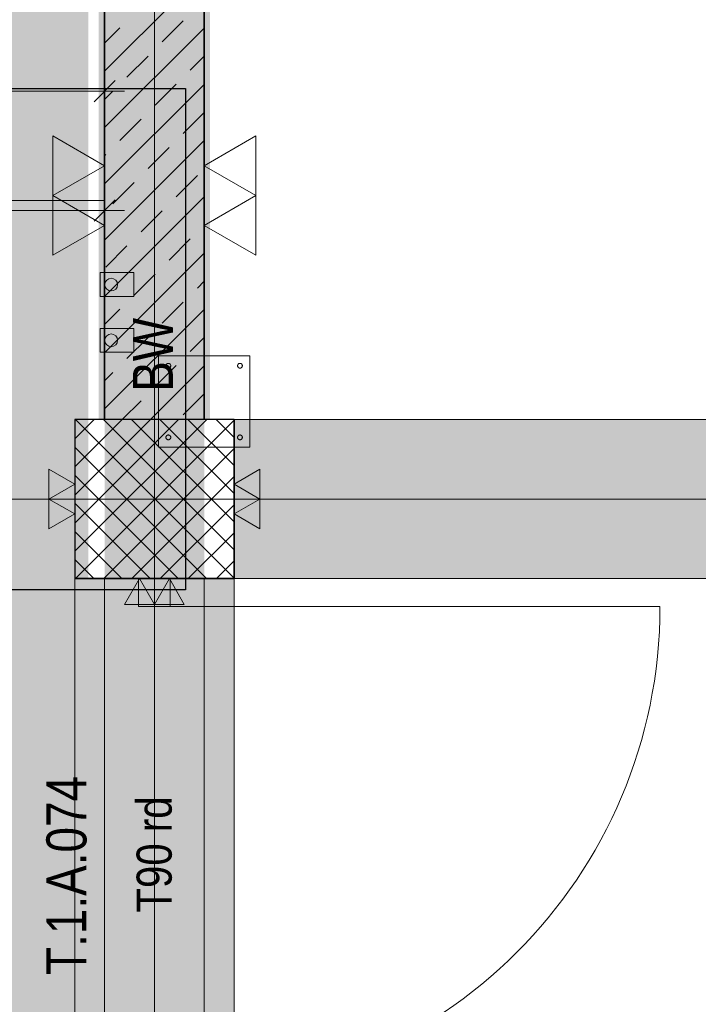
# Model space of a CAD drawing. Extents: x -620 to 300, y 62 to 1107.
# Tile 58 of 256: x -462 to -428, y 802 to 851. Entities that reach past the tile are written whole.
import ezdxf
from ezdxf.lldxf.tags import DXFTag

# ---------------------------------------------------------------- set-up
doc = ezdxf.new("R2010")
doc.units = 0
doc.layers.get('0').update_dxf_attribs({"lineweight": 35})
for name, color, linetype, lineweight, true_color in [('30 -33 Aussenwände- 3 Aussenstützen', 7, 'Continuous', 50, 0x0000dd), ('30 -34 Innenwände- 1 tragend', 7, 'Continuous', 13, 0xdd0806), ('30 -34 Innenwände- 4 Türen_Fenster', 9, 'Continuous', 15, 0x808080), ('30 -35 Decken- 1 Konstruktion-Träger- Stahlbeton', 7, 'grob-A06G9FRA8I', 13, 0x33aa00), ('60- 61 allgemeine Ausstattung- 1 Möbel', 7, 'Continuous', 9, 0x00cccc), ('70 -72 Beschriftung- 2 Beschriftung Bauteile', 7, 'Continuous', 9, 0x9999ff), ('70 -76 Bemaßung- 2 Allgemein', 9, 'Continuous', 5, 0x808080), ('E_Leerrohr 32', 7, 'Continuous', 9, 0x00b300), ('E_Leerrohr Umrandung', 7, 'Continuous', 13, 0xffffff), ('E_Leerrohr_Detailnummer', 1, 'Continuous', 25, 0xff0000), ('E_Leerrohrdose 32', 7, 'Continuous', 9, 0x99ff99), ('iwb_Layout BA_Markierung', 7, 'Continuous', 9, 0xbadcdc), ('iwb_Schraffur_BW', 7, 'Continuous', 13, 0x7400e8), ('iwb_Sichtbeton', 2, 'Continuous', 50, 0xffff00), ('iwb_Sichtbeton-Shading', 2, 'Continuous', 50, 0xffff00)]:
    doc.layers.add(name, color=color, linetype=linetype, lineweight=lineweight, true_color=true_color)
for name, color, linetype, lineweight in [('70 -71 Achsen- 1 Gebäudeachsen', 7, 'STRICHPUNKT2-A06G9FR98I', 18), ('70 -75 Raumstempel- 3 Wandstempel', 7, 'Continuous', 50), ('Keine', 7, 'Continuous', 9), ('Keine-1', 7, 'Continuous', 15)]:
    doc.layers.add(name, color=color, linetype=linetype, lineweight=lineweight)
doc.layers.add('iwb_Schraffur_Unterzug', color=7, linetype='Continuous', lineweight=5, true_color=0xffffcc, plot=False)
doc.styles.get("Standard").update_dxf_attribs({"font": 'ARIALN.TTF'})
tags = doc.linetypes.add('grob-A06G9FRA8I', pattern=[14, 3, -8, 3]).pattern_tags.tags
tags[8:9] = [DXFTag(74, 4), DXFTag(75, 0), DXFTag(340, '0'), DXFTag(46, 0.0), DXFTag(50, 0.0), DXFTag(44, 0.0), DXFTag(45, 0.0)]
tags[6:7] = [DXFTag(74, 4), DXFTag(75, 0), DXFTag(340, '0'), DXFTag(46, 0.0), DXFTag(50, 0.0), DXFTag(44, 0.0), DXFTag(45, 0.0)]
tags[4:5] = [DXFTag(74, 4), DXFTag(75, 0), DXFTag(340, '0'), DXFTag(46, 0.0), DXFTag(50, 0.0), DXFTag(44, 0.0), DXFTag(45, 0.0)]
tags = doc.linetypes.add('STRICHPUNKT2-A06G9FR98I', pattern=[12.7, 6.35, -3.175, 0, -3.175]).pattern_tags.tags
tags[10:11] = [DXFTag(74, 4), DXFTag(75, 0), DXFTag(340, '0'), DXFTag(46, 0.0), DXFTag(50, 0.0), DXFTag(44, 0.0), DXFTag(45, 0.0)]
tags[8:9] = [DXFTag(74, 4), DXFTag(75, 0), DXFTag(340, '0'), DXFTag(46, 0.0), DXFTag(50, 0.0), DXFTag(44, 0.0), DXFTag(45, 0.0)]
tags[6:7] = [DXFTag(74, 4), DXFTag(75, 0), DXFTag(340, '0'), DXFTag(46, 0.0), DXFTag(50, 0.0), DXFTag(44, 0.0), DXFTag(45, 0.0)]
tags[4:5] = [DXFTag(74, 4), DXFTag(75, 0), DXFTag(340, '0'), DXFTag(46, 0.0), DXFTag(50, 0.0), DXFTag(44, 0.0), DXFTag(45, 0.0)]

# ---------------------------------------------------------------- blocks, each defined once
blk = doc.blocks.new('Shading-A06G9FN58I', base_point=(42.225, 216.053))
at = {"layer": 'iwb_Sichtbeton-Shading', "color": 51, "true_color": 0xffff7f}
for points in [[(-453.375, 988.053), (-452.775, 988.053), (-453.375, 831.053), (-452.775, 831.053)], [(-458.375, 855.053), (-457.775, 855.053), (-458.375, 831.053), (-457.775, 831.053)]]:
    blk.add_solid(points, dxfattribs=at)
blk = doc.blocks.new('Polygon-A06G9FR18I')
at = {"color": 0, "linetype": 'ByBlock', "lineweight": -2, "ltscale": 0.13}
blk.add_solid([(-459.025, 82.714), (-538.753, 82.502), (-458.857, 1079.919), (-538.753, 1079.919)], dxfattribs=at)
blk = doc.blocks.new('Referenz-A06G9FRB8I')
at = {"layer": '30 -33 Aussenwände- 3 Aussenstützen', "color": 0, "lineweight": 9}
for p, q in [((-459.575, 830.081), (-458.603, 831.053)), ((-459.575, 828.667), (-457.189, 831.053)), ((-459.575, 827.253), (-455.775, 831.053)), ((-459.575, 825.838), (-454.361, 831.053)), ((-459.575, 824.424), (-452.947, 831.053)), ((-459.547, 831.053), (-451.575, 823.081)), ((-459.532, 823.053), (-451.575, 831.01)), ((-458.133, 831.053), (-451.575, 824.496)), ((-456.719, 831.053), (-451.575, 825.91)), ((-455.305, 831.053), (-451.575, 827.324)), ((-453.89, 831.053), (-451.575, 828.738)), ((-452.476, 831.053), (-451.575, 830.152)), ((-459.575, 829.667), (-452.961, 823.053)), ((-458.118, 823.053), (-451.575, 829.596)), ((-459.575, 828.253), (-454.376, 823.053)), ((-456.704, 823.053), (-451.575, 828.182)), ((-455.575, 828.053), (-455.575, 826.053)), ((-456.575, 827.053), (-454.575, 827.053)), ((-459.575, 826.839), (-455.79, 823.053)), ((-455.29, 823.053), (-451.575, 826.767)), ((-459.575, 825.425), (-457.204, 823.053)), ((-453.875, 823.053), (-451.575, 825.353)), ((-459.575, 824.01), (-458.618, 823.053)), ((-452.461, 823.053), (-451.575, 823.939))]:
    blk.add_line(p, q, dxfattribs=at)
at = {"layer": '30 -33 Aussenwände- 3 Aussenstützen', "color": 0, "linetype": 'Continuous', "lineweight": -2, "ltscale": 0.25}
for p, q in [((-451.575, 831.053), (-459.575, 831.053)), ((-459.575, 831.053), (-459.575, 823.053)), ((-451.575, 823.053), (-451.575, 831.053)), ((-459.575, 823.053), (-451.575, 823.053))]:
    blk.add_line(p, q, dxfattribs=at)
at = {"layer": '30 -34 Innenwände- 1 tragend', "color": 0, "lineweight": 35}
for p, q in [((-453.075, 831.053), (-453.075, 988.053)), ((-458.075, 831.053), (-458.075, 893.553))]:
    blk.add_line(p, q, dxfattribs=at)
at = {"layer": '30 -34 Innenwände- 1 tragend', "color": 0, "linetype": 'Continuous', "ltscale": 0.13}
for p, q in [((-453.075, 831.053), (-453.075, 988.053)), ((-458.075, 831.053), (-458.075, 855.053)), ((-453.075, 831.053), (-458.075, 831.053)), ((-458.075, 823.053), (-453.075, 823.053)), ((-458.075, 823.053), (-453.075, 823.053)), ((-458.075, 823.053), (-453.075, 823.053))]:
    blk.add_line(p, q, dxfattribs=at)
at = {"layer": '30 -34 Innenwände- 1 tragend', "color": 0, "lineweight": 9}
for p, q in [((-458.075, 848.552), (-453.075, 853.552)), ((-458.075, 848.552), (-453.075, 853.552)), ((-458.075, 849.966), (-457.307, 850.734)), ((-458.075, 849.966), (-457.307, 850.734)), ((-458.075, 845.723), (-453.075, 850.723)), ((-458.075, 845.723), (-453.075, 850.723)), ((-455.186, 850.027), (-454.125, 851.087)), ((-455.186, 850.027), (-454.125, 851.087)), ((-456.954, 848.259), (-455.893, 849.32)), ((-456.954, 848.259), (-455.893, 849.32)), ((-453.772, 848.612), (-453.075, 849.309)), ((-453.772, 848.612), (-453.075, 849.309)), ((-458.075, 842.895), (-453.075, 847.895)), ((-458.075, 842.895), (-453.075, 847.895)), ((-455.54, 846.845), (-454.479, 847.905)), ((-455.54, 846.845), (-454.479, 847.905)), ((-458.075, 847.137), (-457.661, 847.552)), ((-458.075, 847.137), (-457.661, 847.552)), ((-454.125, 845.43), (-453.075, 846.48)), ((-454.125, 845.43), (-453.075, 846.48)), ((-457.307, 845.077), (-456.247, 846.138)), ((-457.307, 845.077), (-456.247, 846.138)), ((-458.075, 840.066), (-453.075, 845.066)), ((-458.075, 840.066), (-453.075, 845.066)), ((-458.075, 844.309), (-458.015, 844.37)), ((-458.075, 844.309), (-458.015, 844.37)), ((-455.893, 843.663), (-454.833, 844.723)), ((-455.893, 843.663), (-454.833, 844.723)), ((-454.479, 842.248), (-453.418, 843.309)), ((-454.479, 842.248), (-453.418, 843.309)), ((-457.661, 841.895), (-456.6, 842.956)), ((-457.661, 841.895), (-456.6, 842.956)), ((-458.075, 837.238), (-453.075, 842.238)), ((-458.075, 837.238), (-453.075, 842.238)), ((-456.247, 840.481), (-455.186, 841.541)), ((-456.247, 840.481), (-455.186, 841.541)), ((-454.833, 839.066), (-453.772, 840.127)), ((-454.833, 839.066), (-453.772, 840.127)), ((-458.075, 834.409), (-453.075, 839.409)), ((-458.075, 834.409), (-453.075, 839.409)), ((-458.015, 838.713), (-456.954, 839.774)), ((-458.015, 838.713), (-456.954, 839.774)), ((-456.6, 837.299), (-455.54, 838.359)), ((-456.6, 837.299), (-455.54, 838.359)), ((-453.418, 837.652), (-453.075, 837.995)), ((-453.418, 837.652), (-453.075, 837.995)), ((-455.186, 835.884), (-454.125, 836.945)), ((-455.186, 835.884), (-454.125, 836.945)), ((-458.075, 835.824), (-457.307, 836.592)), ((-458.075, 835.824), (-457.307, 836.592)), ((-458.075, 831.581), (-453.075, 836.581)), ((-458.075, 831.581), (-453.075, 836.581)), ((-456.954, 834.117), (-455.893, 835.177)), ((-456.954, 834.117), (-455.893, 835.177)), ((-453.772, 834.47), (-453.075, 835.167)), ((-453.772, 834.47), (-453.075, 835.167)), ((-458.075, 832.995), (-457.661, 833.41)), ((-458.075, 832.995), (-457.661, 833.41)), ((-455.775, 831.053), (-453.075, 833.753)), ((-455.775, 831.053), (-453.075, 833.753)), ((-455.54, 832.703), (-454.479, 833.763)), ((-455.54, 832.703), (-454.479, 833.763)), ((-457.189, 831.053), (-456.247, 831.995)), ((-457.189, 831.053), (-456.247, 831.995)), ((-454.125, 831.288), (-453.075, 832.338)), ((-454.125, 831.288), (-453.075, 832.338))]:
    blk.add_line(p, q, dxfattribs=at)
at = {"layer": '30 -34 Innenwände- 4 Türen_Fenster', "color": 0, "linetype": 'grob-A06G9FRA8I', "ltscale": 0.15}
for p, q in [((-458.075, 823.053), (-458.075, 771.053)), ((-453.075, 823.053), (-453.075, 771.053)), ((-454.775, 821.653), (-430.175, 821.653))]:
    blk.add_line(p, q, dxfattribs=at)
at = {"layer": '30 -34 Innenwände- 4 Türen_Fenster', "color": 0, "linetype": 'Continuous', "ltscale": 0.15}
for p, q in [((-456.375, 821.653), (-456.375, 823.053)), ((-456.375, 823.053), (-454.775, 823.053)), ((-454.775, 823.053), (-454.775, 821.653)), ((-454.775, 821.653), (-456.375, 821.653))]:
    blk.add_line(p, q, dxfattribs=at)
at = {"layer": '30 -34 Innenwände- 4 Türen_Fenster', "color": 0, "linetype": 'grob-A06G9FRA8I', "ltscale": 0.15}
blk.add_ellipse((-454.775, 821.653), major_axis=(0, -24.6), ratio=1, start_param=0, end_param=1.570796, dxfattribs=at)
at = {"layer": '30 -35 Decken- 1 Konstruktion-Träger- Stahlbeton', "color": 0}
for p, q in [((-129.575, 831.053), (-451.575, 831.053)), ((-459.575, 823.053), (-459.575, 771.053)), ((-129.575, 823.053), (-451.575, 823.053)), ((-451.575, 823.053), (-451.575, 771.053))]:
    blk.add_line(p, q, dxfattribs=at)
at = {"layer": '30 -35 Decken- 1 Konstruktion-Träger- Stahlbeton', "color": 0, "linetype": 'Continuous', "lineweight": 35, "ltscale": 0.35}
for q in [(-451.575, 831.053), (-459.575, 823.053)]:
    blk.add_line((-451.575, 823.053), q, dxfattribs=at)
at = {"layer": '60- 61 allgemeine Ausstattung- 1 Möbel', "color": 0, "linetype": 'Continuous', "ltscale": 0.13}
for p, q in [((-458.075, 842.053), (-458.075, 853.553)), ((-499.075, 842.053), (-458.075, 842.053))]:
    blk.add_line(p, q, dxfattribs=at)
at = {"layer": '70 -71 Achsen- 1 Gebäudeachsen', "color": 0, "linetype": 'STRICHPUNKT2-A06G9FR98I', "ltscale": 0.18}
for p, q in [((-455.575, 1076.993), (-455.575, 77.553)), ((-538.628, 827.053), (75.968, 827.053))]:
    blk.add_line(p, q, dxfattribs=at)
at = {"layer": '70 -72 Beschriftung- 2 Beschriftung Bauteile', "color": 0}
for p, q in [((-460.674, 845.303), (-458.075, 843.803)), ((-460.674, 842.303), (-460.674, 845.303)), ((-450.477, 845.303), (-453.075, 843.803)), ((-450.477, 842.303), (-450.477, 845.303)), ((-458.075, 843.803), (-460.674, 842.303)), ((-453.075, 843.803), (-450.477, 842.303)), ((-460.674, 842.303), (-458.075, 840.803)), ((-460.674, 839.303), (-460.674, 842.303)), ((-450.477, 842.303), (-453.075, 840.803)), ((-450.477, 839.303), (-450.477, 842.303)), ((-458.075, 840.803), (-460.674, 839.303)), ((-453.075, 840.803), (-450.477, 839.303)), ((-460.874, 828.553), (-459.575, 827.803)), ((-460.874, 827.053), (-460.874, 828.553)), ((-451.575, 827.803), (-450.276, 828.553)), ((-450.276, 828.553), (-450.276, 827.053)), ((-459.575, 827.803), (-460.874, 827.053)), ((-450.276, 827.053), (-451.575, 827.803)), ((-460.874, 827.053), (-459.575, 826.303)), ((-460.874, 825.553), (-460.874, 827.053)), ((-451.575, 826.303), (-450.276, 827.053)), ((-450.276, 827.053), (-450.276, 825.553)), ((-459.575, 826.303), (-460.874, 825.553)), ((-450.276, 825.553), (-451.575, 826.303)), ((-457.075, 821.754), (-456.325, 823.053)), ((-456.325, 823.053), (-455.575, 821.754)), ((-455.575, 821.754), (-454.825, 823.053)), ((-454.825, 823.053), (-454.075, 821.754)), ((-455.575, 821.754), (-457.075, 821.754)), ((-454.075, 821.754), (-455.575, 821.754))]:
    blk.add_line(p, q, dxfattribs=at)
at = {"layer": '70 -72 Beschriftung- 2 Beschriftung Bauteile', "color": 0, "lineweight": 0}
for points in [[(-460.874, 827.053), (-460.874, 828.553), (-459.575, 827.803)], [(-450.276, 827.053), (-451.575, 827.803), (-450.276, 828.553)], [(-460.874, 825.553), (-460.874, 827.053), (-459.575, 826.303)], [(-450.276, 825.553), (-451.575, 826.303), (-450.276, 827.053)], [(-456.325, 821.754), (-457.075, 821.754), (-456.325, 823.053)], [(-456.325, 821.754), (-456.325, 823.053), (-455.575, 821.754)], [(-454.825, 821.754), (-455.575, 821.754), (-454.825, 823.053)], [(-454.825, 821.754), (-454.825, 823.053), (-454.075, 821.754)]]:
    blk.add_solid(points, dxfattribs=at)
at = {"layer": '70 -76 Bemaßung- 2 Allgemein', "color": 0, "linetype": 'Continuous', "ltscale": 0.13}
for p, q in [((-458.075, 850.053), (-458.075, 846.553)), ((-498.015, 847.553), (-459.136, 847.553)), ((-457.075, 847.553), (-459.136, 847.553)), ((-493.015, 841.553), (-459.136, 841.553)), ((-457.075, 841.553), (-459.136, 841.553)), ((-458.075, 841.553), (-458.075, 840.553))]:
    blk.add_line(p, q, dxfattribs=at)
at = {"layer": '70 -76 Bemaßung- 2 Allgemein', "color": 0, "linetype": 'Continuous', "lineweight": 20, "ltscale": 0.2}
for p, q in [((-457.545, 848.084), (-458.606, 847.023)), ((-457.545, 842.084), (-458.606, 841.023))]:
    blk.add_line(p, q, dxfattribs=at)
at = {"layer": 'Keine-1', "color": 0, "linetype": 'grob-A06G9FRA8I', "lineweight": 9, "ltscale": 0.13}
for p, q in [((-455.375, 829.653), (-455.375, 834.253)), ((-455.375, 834.253), (-450.775, 834.253)), ((-450.775, 834.253), (-450.775, 829.653)), ((-454.995, 833.765), (-454.993, 833.777)), ((-454.995, 833.753), (-454.995, 833.765)), ((-454.995, 833.741), (-454.995, 833.753)), ((-454.993, 833.73), (-454.995, 833.741)), ((-454.993, 833.777), (-454.99, 833.788)), ((-454.99, 833.718), (-454.993, 833.73)), ((-454.99, 833.788), (-454.986, 833.799)), ((-454.986, 833.707), (-454.99, 833.718)), ((-454.986, 833.799), (-454.981, 833.81)), ((-454.981, 833.697), (-454.986, 833.707)), ((-454.981, 833.81), (-454.975, 833.82)), ((-454.975, 833.686), (-454.981, 833.697)), ((-454.975, 833.82), (-454.968, 833.829)), ((-454.968, 833.677), (-454.975, 833.686)), ((-454.968, 833.829), (-454.96, 833.838)), ((-454.96, 833.668), (-454.968, 833.677)), ((-454.96, 833.838), (-454.952, 833.846)), ((-454.952, 833.66), (-454.96, 833.668)), ((-454.952, 833.846), (-454.942, 833.853)), ((-454.942, 833.653), (-454.952, 833.66)), ((-454.942, 833.853), (-454.932, 833.859)), ((-454.932, 833.647), (-454.942, 833.653)), ((-454.932, 833.859), (-454.921, 833.864)), ((-454.921, 833.642), (-454.932, 833.647)), ((-454.921, 833.864), (-454.91, 833.868)), ((-454.91, 833.638), (-454.921, 833.642)), ((-454.91, 833.868), (-454.899, 833.871)), ((-454.899, 833.635), (-454.91, 833.638)), ((-454.899, 833.871), (-454.887, 833.873)), ((-454.887, 833.634), (-454.899, 833.635)), ((-454.887, 833.873), (-454.875, 833.873)), ((-454.875, 833.633), (-454.887, 833.634)), ((-454.875, 833.873), (-454.864, 833.873)), ((-454.864, 833.634), (-454.875, 833.633)), ((-454.864, 833.873), (-454.852, 833.871)), ((-454.852, 833.635), (-454.864, 833.634)), ((-454.852, 833.871), (-454.841, 833.868)), ((-454.841, 833.638), (-454.852, 833.635)), ((-454.841, 833.868), (-454.83, 833.864)), ((-454.83, 833.642), (-454.841, 833.638)), ((-454.83, 833.864), (-454.819, 833.859)), ((-454.819, 833.647), (-454.83, 833.642)), ((-454.819, 833.859), (-454.809, 833.853)), ((-454.809, 833.653), (-454.819, 833.647)), ((-454.809, 833.853), (-454.799, 833.846)), ((-454.799, 833.66), (-454.809, 833.653)), ((-454.799, 833.846), (-454.791, 833.838)), ((-454.791, 833.668), (-454.799, 833.66)), ((-454.791, 833.838), (-454.783, 833.829)), ((-454.783, 833.677), (-454.791, 833.668)), ((-454.783, 833.829), (-454.776, 833.82)), ((-454.776, 833.686), (-454.783, 833.677)), ((-454.776, 833.82), (-454.77, 833.81)), ((-454.77, 833.697), (-454.776, 833.686)), ((-454.77, 833.81), (-454.765, 833.799)), ((-454.765, 833.707), (-454.77, 833.697)), ((-454.765, 833.799), (-454.761, 833.788)), ((-454.761, 833.718), (-454.765, 833.707)), ((-454.761, 833.788), (-454.758, 833.777)), ((-454.758, 833.73), (-454.761, 833.718)), ((-454.758, 833.777), (-454.756, 833.765)), ((-454.756, 833.741), (-454.758, 833.73)), ((-454.756, 833.765), (-454.755, 833.753)), ((-454.755, 833.753), (-454.756, 833.741)), ((-451.395, 833.765), (-451.393, 833.777)), ((-451.395, 833.753), (-451.395, 833.765)), ((-451.395, 833.741), (-451.395, 833.753)), ((-451.393, 833.73), (-451.395, 833.741)), ((-451.393, 833.777), (-451.39, 833.788)), ((-451.39, 833.718), (-451.393, 833.73)), ((-451.39, 833.788), (-451.386, 833.799)), ((-451.386, 833.707), (-451.39, 833.718)), ((-451.386, 833.799), (-451.381, 833.81)), ((-451.381, 833.697), (-451.386, 833.707)), ((-451.381, 833.81), (-451.375, 833.82)), ((-451.375, 833.686), (-451.381, 833.697)), ((-451.375, 833.82), (-451.368, 833.829)), ((-451.368, 833.677), (-451.375, 833.686)), ((-451.368, 833.829), (-451.36, 833.838)), ((-451.36, 833.668), (-451.368, 833.677)), ((-451.36, 833.838), (-451.352, 833.846)), ((-451.352, 833.66), (-451.36, 833.668)), ((-451.352, 833.846), (-451.342, 833.853)), ((-451.342, 833.653), (-451.352, 833.66)), ((-451.342, 833.853), (-451.332, 833.859)), ((-451.332, 833.647), (-451.342, 833.653)), ((-451.332, 833.859), (-451.321, 833.864)), ((-451.321, 833.642), (-451.332, 833.647)), ((-451.321, 833.864), (-451.31, 833.868)), ((-451.31, 833.638), (-451.321, 833.642)), ((-451.31, 833.868), (-451.299, 833.871)), ((-451.299, 833.635), (-451.31, 833.638)), ((-451.299, 833.871), (-451.287, 833.873)), ((-451.287, 833.634), (-451.299, 833.635)), ((-451.287, 833.873), (-451.275, 833.873)), ((-451.275, 833.633), (-451.287, 833.634)), ((-451.275, 833.873), (-451.264, 833.873)), ((-451.264, 833.634), (-451.275, 833.633)), ((-451.264, 833.873), (-451.252, 833.871)), ((-451.252, 833.635), (-451.264, 833.634)), ((-451.252, 833.871), (-451.241, 833.868)), ((-451.241, 833.638), (-451.252, 833.635)), ((-451.241, 833.868), (-451.23, 833.864)), ((-451.23, 833.642), (-451.241, 833.638)), ((-451.23, 833.864), (-451.219, 833.859)), ((-451.219, 833.647), (-451.23, 833.642)), ((-451.219, 833.859), (-451.209, 833.853)), ((-451.209, 833.653), (-451.219, 833.647)), ((-451.209, 833.853), (-451.199, 833.846)), ((-451.199, 833.66), (-451.209, 833.653)), ((-451.199, 833.846), (-451.191, 833.838)), ((-451.191, 833.668), (-451.199, 833.66)), ((-451.191, 833.838), (-451.183, 833.829)), ((-451.183, 833.677), (-451.191, 833.668)), ((-451.183, 833.829), (-451.176, 833.82)), ((-451.176, 833.686), (-451.183, 833.677)), ((-451.176, 833.82), (-451.17, 833.81)), ((-451.17, 833.697), (-451.176, 833.686)), ((-451.17, 833.81), (-451.165, 833.799)), ((-451.165, 833.707), (-451.17, 833.697)), ((-451.165, 833.799), (-451.161, 833.788)), ((-451.161, 833.718), (-451.165, 833.707)), ((-451.161, 833.788), (-451.158, 833.777)), ((-451.158, 833.73), (-451.161, 833.718)), ((-451.158, 833.777), (-451.156, 833.765)), ((-451.156, 833.741), (-451.158, 833.73)), ((-451.156, 833.765), (-451.155, 833.753)), ((-451.155, 833.753), (-451.156, 833.741)), ((-454.995, 830.165), (-454.993, 830.177)), ((-454.995, 830.153), (-454.995, 830.165)), ((-454.995, 830.141), (-454.995, 830.153)), ((-454.993, 830.13), (-454.995, 830.141)), ((-454.993, 830.177), (-454.99, 830.188)), ((-454.99, 830.118), (-454.993, 830.13)), ((-454.99, 830.188), (-454.986, 830.199)), ((-454.986, 830.107), (-454.99, 830.118)), ((-454.986, 830.199), (-454.981, 830.21)), ((-454.981, 830.097), (-454.986, 830.107)), ((-454.981, 830.21), (-454.975, 830.22)), ((-454.975, 830.086), (-454.981, 830.097)), ((-454.975, 830.22), (-454.968, 830.229)), ((-454.968, 830.077), (-454.975, 830.086)), ((-454.968, 830.229), (-454.96, 830.238)), ((-454.96, 830.068), (-454.968, 830.077)), ((-454.96, 830.238), (-454.952, 830.246)), ((-454.952, 830.06), (-454.96, 830.068)), ((-454.952, 830.246), (-454.942, 830.253)), ((-454.942, 830.053), (-454.952, 830.06)), ((-454.942, 830.253), (-454.932, 830.259)), ((-454.932, 830.047), (-454.942, 830.053)), ((-454.932, 830.259), (-454.921, 830.264)), ((-454.921, 830.042), (-454.932, 830.047)), ((-454.921, 830.264), (-454.91, 830.268)), ((-454.91, 830.038), (-454.921, 830.042)), ((-454.91, 830.268), (-454.899, 830.271)), ((-454.899, 830.035), (-454.91, 830.038)), ((-454.899, 830.271), (-454.887, 830.273)), ((-454.887, 830.034), (-454.899, 830.035)), ((-454.887, 830.273), (-454.875, 830.273)), ((-454.875, 830.033), (-454.887, 830.034)), ((-454.875, 830.273), (-454.864, 830.273)), ((-454.864, 830.034), (-454.875, 830.033)), ((-454.864, 830.273), (-454.852, 830.271)), ((-454.852, 830.035), (-454.864, 830.034)), ((-454.852, 830.271), (-454.841, 830.268)), ((-454.841, 830.038), (-454.852, 830.035)), ((-454.841, 830.268), (-454.83, 830.264)), ((-454.83, 830.042), (-454.841, 830.038)), ((-454.83, 830.264), (-454.819, 830.259)), ((-454.819, 830.047), (-454.83, 830.042)), ((-454.819, 830.259), (-454.809, 830.253)), ((-454.809, 830.053), (-454.819, 830.047)), ((-454.809, 830.253), (-454.799, 830.246)), ((-454.799, 830.06), (-454.809, 830.053)), ((-454.799, 830.246), (-454.791, 830.238)), ((-454.791, 830.068), (-454.799, 830.06)), ((-454.791, 830.238), (-454.783, 830.229)), ((-454.783, 830.077), (-454.791, 830.068)), ((-454.783, 830.229), (-454.776, 830.22)), ((-454.776, 830.086), (-454.783, 830.077)), ((-454.776, 830.22), (-454.77, 830.21)), ((-454.77, 830.097), (-454.776, 830.086)), ((-454.77, 830.21), (-454.765, 830.199)), ((-454.765, 830.107), (-454.77, 830.097)), ((-454.765, 830.199), (-454.761, 830.188)), ((-454.761, 830.118), (-454.765, 830.107)), ((-454.761, 830.188), (-454.758, 830.177)), ((-454.758, 830.13), (-454.761, 830.118)), ((-454.758, 830.177), (-454.756, 830.165)), ((-454.756, 830.141), (-454.758, 830.13)), ((-454.756, 830.165), (-454.755, 830.153)), ((-454.755, 830.153), (-454.756, 830.141)), ((-451.395, 830.165), (-451.393, 830.177)), ((-451.395, 830.153), (-451.395, 830.165)), ((-451.395, 830.141), (-451.395, 830.153)), ((-451.393, 830.13), (-451.395, 830.141)), ((-451.393, 830.177), (-451.39, 830.188)), ((-451.39, 830.118), (-451.393, 830.13)), ((-451.39, 830.188), (-451.386, 830.199)), ((-451.386, 830.107), (-451.39, 830.118)), ((-451.386, 830.199), (-451.381, 830.21)), ((-451.381, 830.097), (-451.386, 830.107)), ((-451.381, 830.21), (-451.375, 830.22)), ((-451.375, 830.086), (-451.381, 830.097)), ((-451.375, 830.22), (-451.368, 830.229)), ((-451.368, 830.077), (-451.375, 830.086)), ((-451.368, 830.229), (-451.36, 830.238)), ((-451.36, 830.068), (-451.368, 830.077)), ((-451.36, 830.238), (-451.352, 830.246)), ((-451.352, 830.06), (-451.36, 830.068)), ((-451.352, 830.246), (-451.342, 830.253)), ((-451.342, 830.053), (-451.352, 830.06)), ((-451.342, 830.253), (-451.332, 830.259)), ((-451.332, 830.047), (-451.342, 830.053)), ((-451.332, 830.259), (-451.321, 830.264)), ((-451.321, 830.042), (-451.332, 830.047)), ((-451.321, 830.264), (-451.31, 830.268)), ((-451.31, 830.038), (-451.321, 830.042)), ((-451.31, 830.268), (-451.299, 830.271)), ((-451.299, 830.035), (-451.31, 830.038)), ((-451.299, 830.271), (-451.287, 830.273)), ((-451.287, 830.034), (-451.299, 830.035)), ((-451.287, 830.273), (-451.275, 830.273)), ((-451.275, 830.033), (-451.287, 830.034)), ((-451.275, 830.273), (-451.264, 830.273)), ((-451.264, 830.034), (-451.275, 830.033)), ((-451.264, 830.273), (-451.252, 830.271)), ((-451.252, 830.035), (-451.264, 830.034)), ((-451.252, 830.271), (-451.241, 830.268)), ((-451.241, 830.038), (-451.252, 830.035)), ((-451.241, 830.268), (-451.23, 830.264)), ((-451.23, 830.042), (-451.241, 830.038)), ((-451.23, 830.264), (-451.219, 830.259)), ((-451.219, 830.047), (-451.23, 830.042)), ((-451.219, 830.259), (-451.209, 830.253)), ((-451.209, 830.053), (-451.219, 830.047)), ((-451.209, 830.253), (-451.199, 830.246)), ((-451.199, 830.06), (-451.209, 830.053)), ((-451.199, 830.246), (-451.191, 830.238)), ((-451.191, 830.068), (-451.199, 830.06)), ((-451.191, 830.238), (-451.183, 830.229)), ((-451.183, 830.077), (-451.191, 830.068)), ((-451.183, 830.229), (-451.176, 830.22)), ((-451.176, 830.086), (-451.183, 830.077)), ((-451.176, 830.22), (-451.17, 830.21)), ((-451.17, 830.097), (-451.176, 830.086)), ((-451.17, 830.21), (-451.165, 830.199)), ((-451.165, 830.107), (-451.17, 830.097)), ((-451.165, 830.199), (-451.161, 830.188)), ((-451.161, 830.118), (-451.165, 830.107)), ((-451.161, 830.188), (-451.158, 830.177)), ((-451.158, 830.13), (-451.161, 830.118)), ((-451.158, 830.177), (-451.156, 830.165)), ((-451.156, 830.141), (-451.158, 830.13)), ((-451.156, 830.165), (-451.155, 830.153)), ((-451.155, 830.153), (-451.156, 830.141)), ((-450.775, 829.653), (-455.375, 829.653))]:
    blk.add_line(p, q, dxfattribs=at)
at = {"layer": '70 -75 Raumstempel- 3 Wandstempel', "color": 0, "linetype": 'Continuous', "ltscale": 0.5, "insert": (-456.658, 832.44), "char_height": 2.01377, "attachment_point": 1, "rotation": 90}
blk.add_mtext('{\\fArial Narrow;BW}', dxfattribs=at)
at = {"layer": 'Keine', "color": 0, "linetype": 'Continuous', "ltscale": 0.13, "attachment_point": 1, "rotation": 90}
for s, insert, char_height in [('{\\fArial Narrow;T.1.A.074}', (-461.002, 803.131), 2.01377), ('{\\fArial Narrow;T90 rd}', (-456.469, 806.27), 1.76205)]:
    blk.add_mtext(s, dxfattribs=dict(at, insert=insert, char_height=char_height))
blk = doc.blocks.new('Referenz-A06G9FRD8I')
at = {"layer": 'iwb_Schraffur_BW', "linetype": 'Continuous', "ltscale": 0.13}
blk.add_solid([(-458.075, 823.053), (-458.075, 999.153), (-453.075, 823.053), (-453.075, 999.153)], dxfattribs=at)
at = {"layer": 'iwb_Schraffur_Unterzug', "linetype": 'Continuous', "ltscale": 0.13}
for points in [[(-451.575, 827.053), (-451.575, 831.053), (75.968, 831.053)], [(-451.575, 827.053), (75.968, 831.053), (75.968, 828.123)], [(-451.575, 827.053), (75.968, 828.123), (75.968, 825.983)], [(-451.575, 827.053), (75.968, 825.983), (75.968, 823.053)], [(-451.575, 827.053), (75.968, 823.053), (-451.575, 823.053)], [(-459.575, 220.053), (-459.575, 823.053), (-451.575, 220.053), (-451.575, 823.053)]]:
    blk.add_solid(points, dxfattribs=at)
at = {"layer": 'iwb_Sichtbeton', "linetype": 'Continuous', "ltscale": 0.5}
for points in [[(-453.375, 988.053), (-452.775, 988.053), (-453.375, 831.053), (-452.775, 831.053)], [(-458.375, 855.053), (-457.775, 855.053), (-458.375, 831.053), (-457.775, 831.053)]]:
    blk.add_solid(points, dxfattribs=at)
blk = doc.blocks.new('Polygon-A06G9FUN8I')
at = {"color": 0, "linetype": 'ByBlock', "lineweight": -2, "ltscale": 0.13}
for p, q in [((-458.293, 838.432), (-456.613, 838.432)), ((-458.293, 837.232), (-458.293, 838.432)), ((-456.613, 838.432), (-456.613, 837.232)), ((-456.613, 837.232), (-458.293, 837.232))]:
    blk.add_line(p, q, dxfattribs=at)
blk = doc.blocks.new('Schraffur-A06G9FUP8I')
at = {"linetype": 'ByBlock', "lineweight": -2, "ltscale": 0.13}
blk.add_hatch(color=0, dxfattribs=at).paths.add_polyline_path([(-457.747, 834.71), (-457.824, 834.719), (-457.896, 834.747), (-457.959, 834.79), (-458.011, 834.848), (-458.046, 834.916), (-458.065, 834.991), (-458.065, 835.069), (-458.046, 835.143), (-458.011, 835.212), (-457.959, 835.269), (-457.896, 835.313), (-457.824, 835.341), (-457.747, 835.35), (-457.671, 835.341), (-457.599, 835.313), (-457.535, 835.269), (-457.484, 835.212), (-457.448, 835.143), (-457.43, 835.069), (-457.43, 834.991), (-457.448, 834.916), (-457.484, 834.848), (-457.535, 834.79), (-457.599, 834.747), (-457.671, 834.719)])
blk = doc.blocks.new('Polygon-A06G9FUR8I')
at = {"color": 0, "linetype": 'ByBlock', "lineweight": -2, "ltscale": 0.13}
blk.add_solid([(-458.293, 838.432), (-456.613, 838.432), (-458.293, 837.232), (-456.613, 837.232)], dxfattribs=at)
blk = doc.blocks.new('Kreis-A06G9FUT8I')
at = {"color": 0, "linetype": 'ByBlock', "lineweight": -2, "ltscale": 0.13}
blk.add_circle((-457.747, 835.03), 0.32, dxfattribs=at)
blk = doc.blocks.new('Kreis-A06G9FUV8I')
at = {"color": 0, "linetype": 'ByBlock', "lineweight": -2, "ltscale": 0.13}
blk.add_circle((-457.747, 837.83), 0.32, dxfattribs=at)
blk = doc.blocks.new('Polygon-A06G9FUX8I')
at = {"color": 0, "linetype": 'ByBlock', "lineweight": -2, "ltscale": 0.13}
blk.add_solid([(-458.293, 835.632), (-456.613, 835.632), (-458.293, 834.432), (-456.613, 834.432)], dxfattribs=at)
blk = doc.blocks.new('Polygon-A06G9FV18I')
at = {"color": 0, "linetype": 'ByBlock', "lineweight": -2, "ltscale": 0.13}
for p, q in [((-458.293, 835.632), (-456.613, 835.632)), ((-458.293, 834.432), (-458.293, 835.632)), ((-456.613, 835.632), (-456.613, 834.432)), ((-456.613, 834.432), (-458.293, 834.432))]:
    blk.add_line(p, q, dxfattribs=at)
blk = doc.blocks.new('Polygon-A06G9FV38I')
at = {"color": 0, "linetype": 'ByBlock', "lineweight": -2, "ltscale": 0.25}
for p, q in [((-473.188, 822.492), (-473.188, 847.68)), ((-473.188, 847.68), (-454.018, 847.68)), ((-454.018, 847.68), (-454.018, 822.492)), ((-454.018, 822.492), (-473.188, 822.492))]:
    blk.add_line(p, q, dxfattribs=at)
blk = doc.blocks.new('Schraffur-A06G9FV58I')
at = {"linetype": 'ByBlock', "lineweight": -2, "ltscale": 0.13}
blk.add_hatch(color=0, dxfattribs=at).paths.add_polyline_path([(-457.747, 837.51), (-457.824, 837.519), (-457.896, 837.547), (-457.959, 837.59), (-458.011, 837.648), (-458.046, 837.716), (-458.065, 837.791), (-458.065, 837.869), (-458.046, 837.943), (-458.011, 838.012), (-457.959, 838.069), (-457.896, 838.113), (-457.824, 838.141), (-457.747, 838.15), (-457.671, 838.141), (-457.599, 838.113), (-457.535, 838.069), (-457.484, 838.012), (-457.448, 837.943), (-457.43, 837.869), (-457.43, 837.791), (-457.448, 837.716), (-457.484, 837.648), (-457.535, 837.59), (-457.599, 837.547), (-457.671, 837.519)])

msp = doc.modelspace()

# ---------------------------------------------------------------- block references
at = {"color": 8, "lineweight": 25, "ltscale": 0.25, "true_color": 0x808080}
for name in ['Referenz-A06G9FRB8I', 'Referenz-A06G9FRD8I']:
    msp.add_blockref(name, (0, 0), dxfattribs=at)
msp.add_blockref('Shading-A06G9FN58I', (42.225, 216.053))
at = {"layer": 'E_Leerrohr 32', "ltscale": 0.13}
for name in ['Schraffur-A06G9FV58I', 'Schraffur-A06G9FUP8I']:
    msp.add_blockref(name, (0, 0), dxfattribs=at)
at = {"layer": 'E_Leerrohr Umrandung', "ltscale": 0.13}
for name in ['Kreis-A06G9FUV8I', 'Kreis-A06G9FUT8I']:
    msp.add_blockref(name, (0, 0), dxfattribs=at)
at = {"layer": 'E_Leerrohr_Detailnummer', "ltscale": 0.25}
msp.add_blockref('Polygon-A06G9FV38I', (0, 0), dxfattribs=at)
at = {"layer": 'E_Leerrohrdose 32', "color": 7, "ltscale": 0.13, "true_color": 0xffffff}
for name in ['Polygon-A06G9FUN8I', 'Polygon-A06G9FV18I']:
    msp.add_blockref(name, (0, 0), dxfattribs=at)
at = {"layer": 'E_Leerrohrdose 32', "ltscale": 0.13}
for name in ['Polygon-A06G9FUR8I', 'Polygon-A06G9FUX8I']:
    msp.add_blockref(name, (0, 0), dxfattribs=at)
at = {"layer": 'iwb_Layout BA_Markierung', "ltscale": 0.13}
msp.add_blockref('Polygon-A06G9FR18I', (0, 0), dxfattribs=at)

doc.saveas('drawing.dxf')
